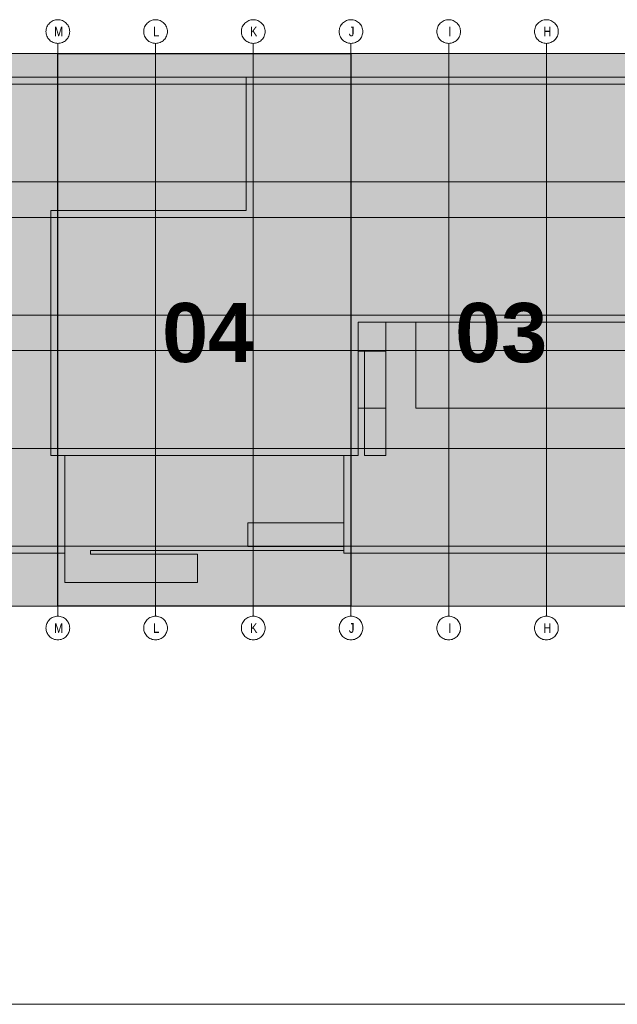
# Model space of a CAD drawing. Extents: x -620 to 300, y 62 to 1162.
# Tile 29 of 49: x 193 to 236, y 211 to 282. Entities that reach past the tile are written whole.
import ezdxf
from ezdxf.lldxf.tags import DXFTag

# ---------------------------------------------------------------- set-up
doc = ezdxf.new("R2010")
doc.units = 0
doc.layers.get('0').update_dxf_attribs({"lineweight": 13})
for name, color, linetype, lineweight in [('iwb_Plankopf Linie', 7, 'Continuous', 13), ('PK_LP', 7, 'Continuous', 9), ('PK_LP_Achsen', 7, 'STRICHPUNKT2', 5)]:
    doc.layers.add(name, color=color, linetype=linetype, lineweight=lineweight)
doc.layers.add('PK_LP_T04', color=5, linetype='Continuous', lineweight=9, true_color=0x0000ff)
doc.layers.add('PK_LP_T04_Rest', color=9, linetype='Continuous', lineweight=9, true_color=0x808080)
doc.styles.get("Standard").update_dxf_attribs({"font": 'ARIALN.TTF'})
tags = doc.linetypes.add('grob', pattern=[14, 3, -8, 3]).pattern_tags.tags
tags[8:9] = [DXFTag(74, 4), DXFTag(75, 0), DXFTag(340, '0'), DXFTag(46, 0.0), DXFTag(50, 0.0), DXFTag(44, 0.0), DXFTag(45, 0.0)]
tags[6:7] = [DXFTag(74, 4), DXFTag(75, 0), DXFTag(340, '0'), DXFTag(46, 0.0), DXFTag(50, 0.0), DXFTag(44, 0.0), DXFTag(45, 0.0)]
tags[4:5] = [DXFTag(74, 4), DXFTag(75, 0), DXFTag(340, '0'), DXFTag(46, 0.0), DXFTag(50, 0.0), DXFTag(44, 0.0), DXFTag(45, 0.0)]
tags = doc.linetypes.add('STRICHPUNKT2', pattern=[12.7, 6.35, -3.175, 0, -3.175]).pattern_tags.tags
tags[10:11] = [DXFTag(74, 4), DXFTag(75, 0), DXFTag(340, '0'), DXFTag(46, 0.0), DXFTag(50, 0.0), DXFTag(44, 0.0), DXFTag(45, 0.0)]
tags[8:9] = [DXFTag(74, 4), DXFTag(75, 0), DXFTag(340, '0'), DXFTag(46, 0.0), DXFTag(50, 0.0), DXFTag(44, 0.0), DXFTag(45, 0.0)]
tags[6:7] = [DXFTag(74, 4), DXFTag(75, 0), DXFTag(340, '0'), DXFTag(46, 0.0), DXFTag(50, 0.0), DXFTag(44, 0.0), DXFTag(45, 0.0)]
tags[4:5] = [DXFTag(74, 4), DXFTag(75, 0), DXFTag(340, '0'), DXFTag(46, 0.0), DXFTag(50, 0.0), DXFTag(44, 0.0), DXFTag(45, 0.0)]

# ---------------------------------------------------------------- blocks, each defined once
blk = doc.blocks.new('Blockreferenz-A06G945R8I')
at = {"color": 0, "linetype": 'ByBlock', "lineweight": -2, "ltscale": 0.13}
blk.add_solid([(195.568, 240.014), (195.568, 279.685), (216.605, 240.014), (216.605, 279.685)], dxfattribs=at)
at = {"layer": 'PK_LP', "linetype": 'grob', "lineweight": 5, "ltscale": 0.13}
for p, q in [((169.728, 279.685), (195.568, 279.685)), ((195.568, 279.685), (195.568, 240.014)), ((216.605, 279.685), (237.643, 279.685)), ((216.605, 240.014), (216.605, 279.685)), ((195.568, 240.014), (169.728, 240.014)), ((237.643, 240.014), (216.605, 240.014))]:
    blk.add_line(p, q, dxfattribs=at)
at = {"layer": 'PK_LP', "linetype": 'grob', "lineweight": 30, "ltscale": 0.3}
for p, q in [((195.568, 279.685), (216.605, 279.685)), ((195.568, 240.014), (195.568, 279.685)), ((216.605, 279.685), (216.605, 240.014)), ((216.605, 240.014), (195.568, 240.014))]:
    blk.add_line(p, q, dxfattribs=at)
at = {"layer": 'PK_LP', "linetype": 'ByBlock', "lineweight": -2, "ltscale": 0.13}
for p, q in [((195.568, 240.014), (195.568, 279.685)), ((216.605, 240.014), (216.605, 279.685))]:
    blk.add_line(p, q, dxfattribs=at)
at = {"layer": 'PK_LP', "linetype": 'ByBlock', "lineweight": 13, "ltscale": 0.13}
for p, q in [((209.085, 277.985), (144.395, 277.985)), ((209.085, 268.423), (209.085, 277.985)), ((209.085, 268.423), (209.085, 277.985)), ((209.085, 277.985), (238.15, 277.985)), ((195.06, 250.833), (195.06, 268.423)), ((195.06, 268.423), (209.085, 268.423)), ((195.06, 250.833), (195.06, 268.423)), ((195.06, 268.423), (209.085, 268.423)), ((221.25, 260.395), (217.113, 260.395)), ((217.113, 260.395), (217.113, 258.319)), ((219.11, 260.395), (217.113, 260.395)), ((217.113, 260.395), (217.113, 258.319)), ((237.135, 260.395), (217.113, 260.395)), ((217.113, 260.395), (217.113, 250.833)), ((219.11, 250.833), (219.11, 260.395)), ((221.25, 254.222), (221.25, 260.395)), ((217.113, 258.319), (219.11, 258.319)), ((217.113, 258.319), (217.58, 258.319)), ((217.58, 258.319), (217.58, 250.833)), ((219.11, 258.319), (219.11, 254.222)), ((219.11, 254.222), (217.113, 254.222)), ((217.113, 254.222), (217.113, 250.833)), ((237.135, 254.222), (221.25, 254.222)), ((196.075, 250.833), (195.06, 250.833)), ((217.113, 250.833), (195.06, 250.833)), ((196.075, 250.833), (196.075, 241.714)), ((216.098, 250.833), (196.075, 250.833)), ((196.075, 243.82), (196.075, 250.833)), ((216.098, 243.996), (216.098, 250.833)), ((217.113, 250.833), (216.098, 250.833)), ((216.098, 250.833), (216.098, 245.994)), ((217.58, 250.833), (219.11, 250.833)), ((209.213, 245.994), (209.213, 244.294)), ((216.098, 245.994), (209.213, 245.994)), ((197.901, 243.754), (197.901, 243.996)), ((197.901, 243.996), (216.098, 243.996)), ((209.213, 244.294), (216.098, 244.294)), ((216.098, 244.294), (216.098, 243.82)), ((143.38, 243.82), (196.075, 243.82)), ((205.585, 243.754), (197.901, 243.754)), ((205.585, 241.714), (205.585, 243.754)), ((216.098, 243.82), (238.15, 243.82)), ((196.075, 241.714), (205.585, 241.714))]:
    blk.add_line(p, q, dxfattribs=at)
at = {"layer": 'PK_LP_Achsen', "linetype": 'ByBlock', "ltscale": 0.13}
for p, q in [((195.095, 281.964), (195.167, 282.007)), ((195.167, 282.007), (195.242, 282.043)), ((195.242, 282.043), (195.321, 282.071)), ((195.321, 282.071), (195.402, 282.091)), ((195.402, 282.091), (195.484, 282.103)), ((195.484, 282.103), (195.568, 282.108)), ((195.568, 282.108), (195.651, 282.103)), ((195.651, 282.103), (195.734, 282.091)), ((195.734, 282.091), (195.814, 282.071)), ((195.814, 282.071), (195.893, 282.043)), ((195.893, 282.043), (195.968, 282.007)), ((195.968, 282.007), (196.04, 281.964)), ((202.108, 281.964), (202.18, 282.007)), ((202.18, 282.007), (202.255, 282.043)), ((202.255, 282.043), (202.333, 282.071)), ((202.333, 282.071), (202.414, 282.091)), ((202.414, 282.091), (202.497, 282.103)), ((202.497, 282.103), (202.58, 282.108)), ((202.58, 282.108), (202.664, 282.103)), ((202.664, 282.103), (202.746, 282.091)), ((202.746, 282.091), (202.827, 282.071)), ((202.827, 282.071), (202.905, 282.043)), ((202.905, 282.043), (202.981, 282.007)), ((202.981, 282.007), (203.052, 281.964)), ((209.12, 281.964), (209.192, 282.007)), ((209.192, 282.007), (209.267, 282.043)), ((209.267, 282.043), (209.346, 282.071)), ((209.346, 282.071), (209.427, 282.091)), ((209.427, 282.091), (209.509, 282.103)), ((209.509, 282.103), (209.593, 282.108)), ((209.593, 282.108), (209.676, 282.103)), ((209.676, 282.103), (209.759, 282.091)), ((209.759, 282.091), (209.839, 282.071)), ((209.839, 282.071), (209.918, 282.043)), ((209.918, 282.043), (209.993, 282.007)), ((209.993, 282.007), (210.065, 281.964)), ((216.133, 281.964), (216.205, 282.007)), ((216.205, 282.007), (216.28, 282.043)), ((216.28, 282.043), (216.358, 282.071)), ((216.358, 282.071), (216.439, 282.091)), ((216.439, 282.091), (216.522, 282.103)), ((216.522, 282.103), (216.605, 282.108)), ((216.605, 282.108), (216.689, 282.103)), ((216.689, 282.103), (216.771, 282.091)), ((216.771, 282.091), (216.852, 282.071)), ((216.852, 282.071), (216.93, 282.043)), ((216.93, 282.043), (217.006, 282.007)), ((217.006, 282.007), (217.077, 281.964)), ((223.145, 281.964), (223.217, 282.007)), ((223.217, 282.007), (223.292, 282.043)), ((223.292, 282.043), (223.371, 282.071)), ((223.371, 282.071), (223.452, 282.091)), ((223.452, 282.091), (223.534, 282.103)), ((223.534, 282.103), (223.618, 282.108)), ((223.618, 282.108), (223.701, 282.103)), ((223.701, 282.103), (223.784, 282.091)), ((223.784, 282.091), (223.864, 282.071)), ((223.864, 282.071), (223.943, 282.043)), ((223.943, 282.043), (224.018, 282.007)), ((224.018, 282.007), (224.09, 281.964)), ((230.158, 281.964), (230.23, 282.007)), ((230.23, 282.007), (230.305, 282.043)), ((230.305, 282.043), (230.383, 282.071)), ((230.383, 282.071), (230.464, 282.091)), ((230.464, 282.091), (230.547, 282.103)), ((230.547, 282.103), (230.63, 282.108)), ((230.63, 282.108), (230.714, 282.103)), ((230.714, 282.103), (230.796, 282.091)), ((230.796, 282.091), (230.877, 282.071)), ((230.877, 282.071), (230.955, 282.043)), ((230.955, 282.043), (231.031, 282.007)), ((231.031, 282.007), (231.102, 281.964)), ((194.718, 281.258), (194.722, 281.341)), ((194.722, 281.341), (194.734, 281.423)), ((194.734, 281.423), (194.754, 281.504)), ((194.754, 281.504), (194.782, 281.583)), ((194.782, 281.583), (194.818, 281.658)), ((194.818, 281.658), (194.861, 281.73)), ((194.861, 281.73), (194.911, 281.797)), ((194.911, 281.797), (194.967, 281.859)), ((194.967, 281.859), (195.028, 281.915)), ((195.028, 281.915), (195.095, 281.964)), ((196.04, 281.964), (196.107, 281.915)), ((196.107, 281.915), (196.169, 281.859)), ((196.169, 281.859), (196.225, 281.797)), ((196.225, 281.797), (196.274, 281.73)), ((196.274, 281.73), (196.317, 281.658)), ((196.317, 281.658), (196.353, 281.583)), ((196.353, 281.583), (196.381, 281.504)), ((196.381, 281.504), (196.401, 281.423)), ((196.401, 281.423), (196.414, 281.341)), ((196.414, 281.341), (196.418, 281.258)), ((201.73, 281.258), (201.734, 281.341)), ((201.734, 281.341), (201.747, 281.423)), ((201.747, 281.423), (201.767, 281.504)), ((201.767, 281.504), (201.795, 281.583)), ((201.795, 281.583), (201.831, 281.658)), ((201.831, 281.658), (201.873, 281.73)), ((201.873, 281.73), (201.923, 281.797)), ((201.923, 281.797), (201.979, 281.859)), ((201.979, 281.859), (202.041, 281.915)), ((202.041, 281.915), (202.108, 281.964)), ((203.052, 281.964), (203.119, 281.915)), ((203.119, 281.915), (203.181, 281.859)), ((203.181, 281.859), (203.237, 281.797)), ((203.237, 281.797), (203.287, 281.73)), ((203.287, 281.73), (203.33, 281.658)), ((203.33, 281.658), (203.365, 281.583)), ((203.365, 281.583), (203.394, 281.504)), ((203.394, 281.504), (203.414, 281.423)), ((203.414, 281.423), (203.426, 281.341)), ((203.426, 281.341), (203.43, 281.258)), ((208.743, 281.258), (208.747, 281.341)), ((208.747, 281.341), (208.759, 281.423)), ((208.759, 281.423), (208.779, 281.504)), ((208.779, 281.504), (208.807, 281.583)), ((208.807, 281.583), (208.843, 281.658)), ((208.843, 281.658), (208.886, 281.73)), ((208.886, 281.73), (208.936, 281.797)), ((208.936, 281.797), (208.992, 281.859)), ((208.992, 281.859), (209.053, 281.915)), ((209.053, 281.915), (209.12, 281.964)), ((210.065, 281.964), (210.132, 281.915)), ((210.132, 281.915), (210.194, 281.859)), ((210.194, 281.859), (210.25, 281.797)), ((210.25, 281.797), (210.299, 281.73)), ((210.299, 281.73), (210.342, 281.658)), ((210.342, 281.658), (210.378, 281.583)), ((210.378, 281.583), (210.406, 281.504)), ((210.406, 281.504), (210.426, 281.423)), ((210.426, 281.423), (210.439, 281.341)), ((210.439, 281.341), (210.443, 281.258)), ((215.755, 281.258), (215.759, 281.341)), ((215.759, 281.341), (215.772, 281.423)), ((215.772, 281.423), (215.792, 281.504)), ((215.792, 281.504), (215.82, 281.583)), ((215.82, 281.583), (215.856, 281.658)), ((215.856, 281.658), (215.898, 281.73)), ((215.898, 281.73), (215.948, 281.797)), ((215.948, 281.797), (216.004, 281.859)), ((216.004, 281.859), (216.066, 281.915)), ((216.066, 281.915), (216.133, 281.964)), ((217.077, 281.964), (217.144, 281.915)), ((217.144, 281.915), (217.206, 281.859)), ((217.206, 281.859), (217.262, 281.797)), ((217.262, 281.797), (217.312, 281.73)), ((217.312, 281.73), (217.355, 281.658)), ((217.355, 281.658), (217.39, 281.583)), ((217.39, 281.583), (217.419, 281.504)), ((217.419, 281.504), (217.439, 281.423)), ((217.439, 281.423), (217.451, 281.341)), ((217.451, 281.341), (217.455, 281.258)), ((222.768, 281.258), (222.772, 281.341)), ((222.772, 281.341), (222.784, 281.423)), ((222.784, 281.423), (222.804, 281.504)), ((222.804, 281.504), (222.832, 281.583)), ((222.832, 281.583), (222.868, 281.658)), ((222.868, 281.658), (222.911, 281.73)), ((222.911, 281.73), (222.961, 281.797)), ((222.961, 281.797), (223.017, 281.859)), ((223.017, 281.859), (223.078, 281.915)), ((223.078, 281.915), (223.145, 281.964)), ((224.09, 281.964), (224.157, 281.915)), ((224.157, 281.915), (224.219, 281.859)), ((224.219, 281.859), (224.275, 281.797)), ((224.275, 281.797), (224.324, 281.73)), ((224.324, 281.73), (224.367, 281.658)), ((224.367, 281.658), (224.403, 281.583)), ((224.403, 281.583), (224.431, 281.504)), ((224.431, 281.504), (224.451, 281.423)), ((224.451, 281.423), (224.464, 281.341)), ((224.464, 281.341), (224.468, 281.258)), ((229.78, 281.258), (229.784, 281.341)), ((229.784, 281.341), (229.797, 281.423)), ((229.797, 281.423), (229.817, 281.504)), ((229.817, 281.504), (229.845, 281.583)), ((229.845, 281.583), (229.881, 281.658)), ((229.881, 281.658), (229.923, 281.73)), ((229.923, 281.73), (229.973, 281.797)), ((229.973, 281.797), (230.029, 281.859)), ((230.029, 281.859), (230.091, 281.915)), ((230.091, 281.915), (230.158, 281.964)), ((231.102, 281.964), (231.169, 281.915)), ((231.169, 281.915), (231.231, 281.859)), ((231.231, 281.859), (231.287, 281.797)), ((231.287, 281.797), (231.337, 281.73)), ((231.337, 281.73), (231.38, 281.658)), ((231.38, 281.658), (231.415, 281.583)), ((231.415, 281.583), (231.444, 281.504)), ((231.444, 281.504), (231.464, 281.423)), ((231.464, 281.423), (231.476, 281.341)), ((231.476, 281.341), (231.48, 281.258)), ((194.722, 281.174), (194.718, 281.258)), ((194.734, 281.092), (194.722, 281.174)), ((194.754, 281.011), (194.734, 281.092)), ((194.782, 280.932), (194.754, 281.011)), ((194.818, 280.857), (194.782, 280.932)), ((194.861, 280.785), (194.818, 280.857)), ((194.911, 280.718), (194.861, 280.785)), ((194.967, 280.656), (194.911, 280.718)), ((195.028, 280.6), (194.967, 280.656)), ((195.095, 280.551), (195.028, 280.6)), ((196.107, 280.6), (196.04, 280.551)), ((196.169, 280.656), (196.107, 280.6)), ((196.225, 280.718), (196.169, 280.656)), ((196.274, 280.785), (196.225, 280.718)), ((196.317, 280.857), (196.274, 280.785)), ((196.353, 280.932), (196.317, 280.857)), ((196.381, 281.011), (196.353, 280.932)), ((196.401, 281.092), (196.381, 281.011)), ((196.414, 281.174), (196.401, 281.092)), ((196.418, 281.258), (196.414, 281.174)), ((201.734, 281.174), (201.73, 281.258)), ((201.747, 281.092), (201.734, 281.174)), ((201.767, 281.011), (201.747, 281.092)), ((201.795, 280.932), (201.767, 281.011)), ((201.831, 280.857), (201.795, 280.932)), ((201.873, 280.785), (201.831, 280.857)), ((201.923, 280.718), (201.873, 280.785)), ((201.979, 280.656), (201.923, 280.718)), ((202.041, 280.6), (201.979, 280.656)), ((202.108, 280.551), (202.041, 280.6)), ((203.119, 280.6), (203.052, 280.551)), ((203.181, 280.656), (203.119, 280.6)), ((203.237, 280.718), (203.181, 280.656)), ((203.287, 280.785), (203.237, 280.718)), ((203.33, 280.857), (203.287, 280.785)), ((203.365, 280.932), (203.33, 280.857)), ((203.394, 281.011), (203.365, 280.932)), ((203.414, 281.092), (203.394, 281.011)), ((203.426, 281.174), (203.414, 281.092)), ((203.43, 281.258), (203.426, 281.174)), ((208.747, 281.174), (208.743, 281.258)), ((208.759, 281.092), (208.747, 281.174)), ((208.779, 281.011), (208.759, 281.092)), ((208.807, 280.932), (208.779, 281.011)), ((208.843, 280.857), (208.807, 280.932)), ((208.886, 280.785), (208.843, 280.857)), ((208.936, 280.718), (208.886, 280.785)), ((208.992, 280.656), (208.936, 280.718)), ((209.053, 280.6), (208.992, 280.656)), ((209.12, 280.551), (209.053, 280.6)), ((210.132, 280.6), (210.065, 280.551)), ((210.194, 280.656), (210.132, 280.6)), ((210.25, 280.718), (210.194, 280.656)), ((210.299, 280.785), (210.25, 280.718)), ((210.342, 280.857), (210.299, 280.785)), ((210.378, 280.932), (210.342, 280.857)), ((210.406, 281.011), (210.378, 280.932)), ((210.426, 281.092), (210.406, 281.011)), ((210.439, 281.174), (210.426, 281.092)), ((210.443, 281.258), (210.439, 281.174)), ((215.759, 281.174), (215.755, 281.258)), ((215.772, 281.092), (215.759, 281.174)), ((215.792, 281.011), (215.772, 281.092)), ((215.82, 280.932), (215.792, 281.011)), ((215.856, 280.857), (215.82, 280.932)), ((215.898, 280.785), (215.856, 280.857)), ((215.948, 280.718), (215.898, 280.785)), ((216.004, 280.656), (215.948, 280.718)), ((216.066, 280.6), (216.004, 280.656)), ((216.133, 280.551), (216.066, 280.6)), ((217.144, 280.6), (217.077, 280.551)), ((217.206, 280.656), (217.144, 280.6)), ((217.262, 280.718), (217.206, 280.656)), ((217.312, 280.785), (217.262, 280.718)), ((217.355, 280.857), (217.312, 280.785)), ((217.39, 280.932), (217.355, 280.857)), ((217.419, 281.011), (217.39, 280.932)), ((217.439, 281.092), (217.419, 281.011)), ((217.451, 281.174), (217.439, 281.092)), ((217.455, 281.258), (217.451, 281.174)), ((222.772, 281.174), (222.768, 281.258)), ((222.784, 281.092), (222.772, 281.174)), ((222.804, 281.011), (222.784, 281.092)), ((222.832, 280.932), (222.804, 281.011)), ((222.868, 280.857), (222.832, 280.932)), ((222.911, 280.785), (222.868, 280.857)), ((222.961, 280.718), (222.911, 280.785)), ((223.017, 280.656), (222.961, 280.718)), ((223.078, 280.6), (223.017, 280.656)), ((223.145, 280.551), (223.078, 280.6)), ((224.157, 280.6), (224.09, 280.551)), ((224.219, 280.656), (224.157, 280.6)), ((224.275, 280.718), (224.219, 280.656)), ((224.324, 280.785), (224.275, 280.718)), ((224.367, 280.857), (224.324, 280.785)), ((224.403, 280.932), (224.367, 280.857)), ((224.431, 281.011), (224.403, 280.932)), ((224.451, 281.092), (224.431, 281.011)), ((224.464, 281.174), (224.451, 281.092)), ((224.468, 281.258), (224.464, 281.174)), ((229.784, 281.174), (229.78, 281.258)), ((229.797, 281.092), (229.784, 281.174)), ((229.817, 281.011), (229.797, 281.092)), ((229.845, 280.932), (229.817, 281.011)), ((229.881, 280.857), (229.845, 280.932)), ((229.923, 280.785), (229.881, 280.857)), ((229.973, 280.718), (229.923, 280.785)), ((230.029, 280.656), (229.973, 280.718)), ((230.091, 280.6), (230.029, 280.656)), ((230.158, 280.551), (230.091, 280.6)), ((231.169, 280.6), (231.102, 280.551)), ((231.231, 280.656), (231.169, 280.6)), ((231.287, 280.718), (231.231, 280.656)), ((231.337, 280.785), (231.287, 280.718)), ((231.38, 280.857), (231.337, 280.785)), ((231.415, 280.932), (231.38, 280.857)), ((231.444, 281.011), (231.415, 280.932)), ((231.464, 281.092), (231.444, 281.011)), ((231.476, 281.174), (231.464, 281.092)), ((231.48, 281.258), (231.476, 281.174)), ((195.167, 280.508), (195.095, 280.551)), ((195.242, 280.472), (195.167, 280.508)), ((195.321, 280.444), (195.242, 280.472)), ((195.402, 280.424), (195.321, 280.444)), ((195.484, 280.412), (195.402, 280.424)), ((195.568, 280.408), (195.484, 280.412)), ((195.651, 280.412), (195.568, 280.408)), ((195.734, 280.424), (195.651, 280.412)), ((195.814, 280.444), (195.734, 280.424)), ((195.893, 280.472), (195.814, 280.444)), ((195.968, 280.508), (195.893, 280.472)), ((196.04, 280.551), (195.968, 280.508)), ((202.18, 280.508), (202.108, 280.551)), ((202.255, 280.472), (202.18, 280.508)), ((202.333, 280.444), (202.255, 280.472)), ((202.414, 280.424), (202.333, 280.444)), ((202.497, 280.412), (202.414, 280.424)), ((202.58, 280.408), (202.497, 280.412)), ((202.664, 280.412), (202.58, 280.408)), ((202.746, 280.424), (202.664, 280.412)), ((202.827, 280.444), (202.746, 280.424)), ((202.905, 280.472), (202.827, 280.444)), ((202.981, 280.508), (202.905, 280.472)), ((203.052, 280.551), (202.981, 280.508)), ((209.192, 280.508), (209.12, 280.551)), ((209.267, 280.472), (209.192, 280.508)), ((209.346, 280.444), (209.267, 280.472)), ((209.427, 280.424), (209.346, 280.444)), ((209.509, 280.412), (209.427, 280.424)), ((209.593, 280.408), (209.509, 280.412)), ((209.676, 280.412), (209.593, 280.408)), ((209.759, 280.424), (209.676, 280.412)), ((209.839, 280.444), (209.759, 280.424)), ((209.918, 280.472), (209.839, 280.444)), ((209.993, 280.508), (209.918, 280.472)), ((210.065, 280.551), (209.993, 280.508)), ((216.205, 280.508), (216.133, 280.551)), ((216.28, 280.472), (216.205, 280.508)), ((216.358, 280.444), (216.28, 280.472)), ((216.439, 280.424), (216.358, 280.444)), ((216.522, 280.412), (216.439, 280.424)), ((216.605, 280.408), (216.522, 280.412)), ((216.689, 280.412), (216.605, 280.408)), ((216.771, 280.424), (216.689, 280.412)), ((216.852, 280.444), (216.771, 280.424)), ((216.93, 280.472), (216.852, 280.444)), ((217.006, 280.508), (216.93, 280.472)), ((217.077, 280.551), (217.006, 280.508)), ((223.217, 280.508), (223.145, 280.551)), ((223.292, 280.472), (223.217, 280.508)), ((223.371, 280.444), (223.292, 280.472)), ((223.452, 280.424), (223.371, 280.444)), ((223.534, 280.412), (223.452, 280.424)), ((223.618, 280.408), (223.534, 280.412)), ((223.701, 280.412), (223.618, 280.408)), ((223.784, 280.424), (223.701, 280.412)), ((223.864, 280.444), (223.784, 280.424)), ((223.943, 280.472), (223.864, 280.444)), ((224.018, 280.508), (223.943, 280.472)), ((224.09, 280.551), (224.018, 280.508)), ((230.23, 280.508), (230.158, 280.551)), ((230.305, 280.472), (230.23, 280.508)), ((230.383, 280.444), (230.305, 280.472)), ((230.464, 280.424), (230.383, 280.444)), ((230.547, 280.412), (230.464, 280.424)), ((230.63, 280.408), (230.547, 280.412)), ((230.714, 280.412), (230.63, 280.408)), ((230.796, 280.424), (230.714, 280.412)), ((230.877, 280.444), (230.796, 280.424)), ((230.955, 280.472), (230.877, 280.444)), ((231.031, 280.508), (230.955, 280.472)), ((231.102, 280.551), (231.031, 280.508)), ((194.818, 238.842), (194.861, 238.914)), ((194.861, 238.914), (194.911, 238.981)), ((194.911, 238.981), (194.967, 239.042)), ((194.967, 239.042), (195.028, 239.098)), ((195.028, 239.098), (195.095, 239.148)), ((195.095, 239.148), (195.167, 239.191)), ((195.167, 239.191), (195.242, 239.227)), ((195.242, 239.227), (195.321, 239.255)), ((195.321, 239.255), (195.402, 239.275)), ((195.402, 239.275), (195.484, 239.287)), ((195.484, 239.287), (195.568, 239.291)), ((195.568, 239.291), (195.651, 239.287)), ((195.651, 239.287), (195.734, 239.275)), ((195.734, 239.275), (195.814, 239.255)), ((195.814, 239.255), (195.893, 239.227)), ((195.893, 239.227), (195.968, 239.191)), ((195.968, 239.191), (196.04, 239.148)), ((196.04, 239.148), (196.107, 239.098)), ((196.107, 239.098), (196.169, 239.042)), ((196.169, 239.042), (196.225, 238.981)), ((196.225, 238.981), (196.274, 238.914)), ((196.274, 238.914), (196.317, 238.842)), ((201.831, 238.842), (201.873, 238.914)), ((201.873, 238.914), (201.923, 238.981)), ((201.923, 238.981), (201.979, 239.042)), ((201.979, 239.042), (202.041, 239.098)), ((202.041, 239.098), (202.108, 239.148)), ((202.108, 239.148), (202.18, 239.191)), ((202.18, 239.191), (202.255, 239.227)), ((202.255, 239.227), (202.333, 239.255)), ((202.333, 239.255), (202.414, 239.275)), ((202.414, 239.275), (202.497, 239.287)), ((202.497, 239.287), (202.58, 239.291)), ((202.58, 239.291), (202.664, 239.287)), ((202.664, 239.287), (202.746, 239.275)), ((202.746, 239.275), (202.827, 239.255)), ((202.827, 239.255), (202.905, 239.227)), ((202.905, 239.227), (202.981, 239.191)), ((202.981, 239.191), (203.052, 239.148)), ((203.052, 239.148), (203.119, 239.098)), ((203.119, 239.098), (203.181, 239.042)), ((203.181, 239.042), (203.237, 238.981)), ((203.237, 238.981), (203.287, 238.914)), ((203.287, 238.914), (203.33, 238.842)), ((208.843, 238.842), (208.886, 238.914)), ((208.886, 238.914), (208.936, 238.981)), ((208.936, 238.981), (208.992, 239.042)), ((208.992, 239.042), (209.053, 239.098)), ((209.053, 239.098), (209.12, 239.148)), ((209.12, 239.148), (209.192, 239.191)), ((209.192, 239.191), (209.267, 239.227)), ((209.267, 239.227), (209.346, 239.255)), ((209.346, 239.255), (209.427, 239.275)), ((209.427, 239.275), (209.509, 239.287)), ((209.509, 239.287), (209.593, 239.291)), ((209.593, 239.291), (209.676, 239.287)), ((209.676, 239.287), (209.759, 239.275)), ((209.759, 239.275), (209.839, 239.255)), ((209.839, 239.255), (209.918, 239.227)), ((209.918, 239.227), (209.993, 239.191)), ((209.993, 239.191), (210.065, 239.148)), ((210.065, 239.148), (210.132, 239.098)), ((210.132, 239.098), (210.194, 239.042)), ((210.194, 239.042), (210.25, 238.981)), ((210.25, 238.981), (210.299, 238.914)), ((210.299, 238.914), (210.342, 238.842)), ((215.856, 238.842), (215.898, 238.914)), ((215.898, 238.914), (215.948, 238.981)), ((215.948, 238.981), (216.004, 239.042)), ((216.004, 239.042), (216.066, 239.098)), ((216.066, 239.098), (216.133, 239.148)), ((216.133, 239.148), (216.205, 239.191)), ((216.205, 239.191), (216.28, 239.227)), ((216.28, 239.227), (216.358, 239.255)), ((216.358, 239.255), (216.439, 239.275)), ((216.439, 239.275), (216.522, 239.287)), ((216.522, 239.287), (216.605, 239.291)), ((216.605, 239.291), (216.689, 239.287)), ((216.689, 239.287), (216.771, 239.275)), ((216.771, 239.275), (216.852, 239.255)), ((216.852, 239.255), (216.93, 239.227)), ((216.93, 239.227), (217.006, 239.191)), ((217.006, 239.191), (217.077, 239.148)), ((217.077, 239.148), (217.144, 239.098)), ((217.144, 239.098), (217.206, 239.042)), ((217.206, 239.042), (217.262, 238.981)), ((217.262, 238.981), (217.312, 238.914)), ((217.312, 238.914), (217.355, 238.842)), ((222.868, 238.842), (222.911, 238.914)), ((222.911, 238.914), (222.961, 238.981)), ((222.961, 238.981), (223.017, 239.042)), ((223.017, 239.042), (223.078, 239.098)), ((223.078, 239.098), (223.145, 239.148)), ((223.145, 239.148), (223.217, 239.191)), ((223.217, 239.191), (223.292, 239.227)), ((223.292, 239.227), (223.371, 239.255)), ((223.371, 239.255), (223.452, 239.275)), ((223.452, 239.275), (223.534, 239.287)), ((223.534, 239.287), (223.618, 239.291)), ((223.618, 239.291), (223.701, 239.287)), ((223.701, 239.287), (223.784, 239.275)), ((223.784, 239.275), (223.864, 239.255)), ((223.864, 239.255), (223.943, 239.227)), ((223.943, 239.227), (224.018, 239.191)), ((224.018, 239.191), (224.09, 239.148)), ((224.09, 239.148), (224.157, 239.098)), ((224.157, 239.098), (224.219, 239.042)), ((224.219, 239.042), (224.275, 238.981)), ((224.275, 238.981), (224.324, 238.914)), ((224.324, 238.914), (224.367, 238.842)), ((229.881, 238.842), (229.923, 238.914)), ((229.923, 238.914), (229.973, 238.981)), ((229.973, 238.981), (230.029, 239.042)), ((230.029, 239.042), (230.091, 239.098)), ((230.091, 239.098), (230.158, 239.148)), ((230.158, 239.148), (230.23, 239.191)), ((230.23, 239.191), (230.305, 239.227)), ((230.305, 239.227), (230.383, 239.255)), ((230.383, 239.255), (230.464, 239.275)), ((230.464, 239.275), (230.547, 239.287)), ((230.547, 239.287), (230.63, 239.291)), ((230.63, 239.291), (230.714, 239.287)), ((230.714, 239.287), (230.796, 239.275)), ((230.796, 239.275), (230.877, 239.255)), ((230.877, 239.255), (230.955, 239.227)), ((230.955, 239.227), (231.031, 239.191)), ((231.031, 239.191), (231.102, 239.148)), ((231.102, 239.148), (231.169, 239.098)), ((231.169, 239.098), (231.231, 239.042)), ((231.231, 239.042), (231.287, 238.981)), ((231.287, 238.981), (231.337, 238.914)), ((231.337, 238.914), (231.38, 238.842)), ((194.718, 238.441), (194.722, 238.525)), ((194.722, 238.358), (194.718, 238.441)), ((194.722, 238.525), (194.734, 238.607)), ((194.734, 238.275), (194.722, 238.358)), ((194.734, 238.607), (194.754, 238.688)), ((194.754, 238.195), (194.734, 238.275)), ((194.754, 238.688), (194.782, 238.767)), ((194.782, 238.116), (194.754, 238.195)), ((194.782, 238.767), (194.818, 238.842)), ((196.317, 238.842), (196.353, 238.767)), ((196.353, 238.767), (196.381, 238.688)), ((196.381, 238.195), (196.353, 238.116)), ((196.381, 238.688), (196.401, 238.607)), ((196.401, 238.275), (196.381, 238.195)), ((196.401, 238.607), (196.414, 238.525)), ((196.414, 238.358), (196.401, 238.275)), ((196.414, 238.525), (196.418, 238.441)), ((196.418, 238.441), (196.414, 238.358)), ((201.73, 238.441), (201.734, 238.525)), ((201.734, 238.358), (201.73, 238.441)), ((201.734, 238.525), (201.747, 238.607)), ((201.747, 238.275), (201.734, 238.358)), ((201.747, 238.607), (201.767, 238.688)), ((201.767, 238.195), (201.747, 238.275)), ((201.767, 238.688), (201.795, 238.767)), ((201.795, 238.116), (201.767, 238.195)), ((201.795, 238.767), (201.831, 238.842)), ((203.33, 238.842), (203.365, 238.767)), ((203.365, 238.767), (203.394, 238.688)), ((203.394, 238.195), (203.365, 238.116)), ((203.394, 238.688), (203.414, 238.607)), ((203.414, 238.275), (203.394, 238.195)), ((203.414, 238.607), (203.426, 238.525)), ((203.426, 238.358), (203.414, 238.275)), ((203.426, 238.525), (203.43, 238.441)), ((203.43, 238.441), (203.426, 238.358)), ((208.743, 238.441), (208.747, 238.525)), ((208.747, 238.358), (208.743, 238.441)), ((208.747, 238.525), (208.759, 238.607)), ((208.759, 238.275), (208.747, 238.358)), ((208.759, 238.607), (208.779, 238.688)), ((208.779, 238.195), (208.759, 238.275)), ((208.779, 238.688), (208.807, 238.767)), ((208.807, 238.116), (208.779, 238.195)), ((208.807, 238.767), (208.843, 238.842)), ((210.342, 238.842), (210.378, 238.767)), ((210.378, 238.767), (210.406, 238.688)), ((210.406, 238.195), (210.378, 238.116)), ((210.406, 238.688), (210.426, 238.607)), ((210.426, 238.275), (210.406, 238.195)), ((210.426, 238.607), (210.439, 238.525)), ((210.439, 238.358), (210.426, 238.275)), ((210.439, 238.525), (210.443, 238.441)), ((210.443, 238.441), (210.439, 238.358)), ((215.755, 238.441), (215.759, 238.525)), ((215.759, 238.358), (215.755, 238.441)), ((215.759, 238.525), (215.772, 238.607)), ((215.772, 238.275), (215.759, 238.358)), ((215.772, 238.607), (215.792, 238.688)), ((215.792, 238.195), (215.772, 238.275)), ((215.792, 238.688), (215.82, 238.767)), ((215.82, 238.116), (215.792, 238.195)), ((215.82, 238.767), (215.856, 238.842)), ((217.355, 238.842), (217.39, 238.767)), ((217.39, 238.767), (217.419, 238.688)), ((217.419, 238.195), (217.39, 238.116)), ((217.419, 238.688), (217.439, 238.607)), ((217.439, 238.275), (217.419, 238.195)), ((217.439, 238.607), (217.451, 238.525)), ((217.451, 238.358), (217.439, 238.275)), ((217.451, 238.525), (217.455, 238.441)), ((217.455, 238.441), (217.451, 238.358)), ((222.768, 238.441), (222.772, 238.525)), ((222.772, 238.358), (222.768, 238.441)), ((222.772, 238.525), (222.784, 238.607)), ((222.784, 238.275), (222.772, 238.358)), ((222.784, 238.607), (222.804, 238.688)), ((222.804, 238.195), (222.784, 238.275)), ((222.804, 238.688), (222.832, 238.767)), ((222.832, 238.116), (222.804, 238.195)), ((222.832, 238.767), (222.868, 238.842)), ((224.367, 238.842), (224.403, 238.767)), ((224.403, 238.767), (224.431, 238.688)), ((224.431, 238.195), (224.403, 238.116)), ((224.431, 238.688), (224.451, 238.607)), ((224.451, 238.275), (224.431, 238.195)), ((224.451, 238.607), (224.464, 238.525)), ((224.464, 238.358), (224.451, 238.275)), ((224.464, 238.525), (224.468, 238.441)), ((224.468, 238.441), (224.464, 238.358)), ((229.78, 238.441), (229.784, 238.525)), ((229.784, 238.358), (229.78, 238.441)), ((229.784, 238.525), (229.797, 238.607)), ((229.797, 238.275), (229.784, 238.358)), ((229.797, 238.607), (229.817, 238.688)), ((229.817, 238.195), (229.797, 238.275)), ((229.817, 238.688), (229.845, 238.767)), ((229.845, 238.116), (229.817, 238.195)), ((229.845, 238.767), (229.881, 238.842)), ((231.38, 238.842), (231.415, 238.767)), ((231.415, 238.767), (231.444, 238.688)), ((231.444, 238.195), (231.415, 238.116)), ((231.444, 238.688), (231.464, 238.607)), ((231.464, 238.275), (231.444, 238.195)), ((231.464, 238.607), (231.476, 238.525)), ((231.476, 238.358), (231.464, 238.275)), ((231.476, 238.525), (231.48, 238.441)), ((231.48, 238.441), (231.476, 238.358)), ((194.818, 238.041), (194.782, 238.116)), ((194.861, 237.969), (194.818, 238.041)), ((194.911, 237.902), (194.861, 237.969)), ((194.967, 237.84), (194.911, 237.902)), ((195.028, 237.784), (194.967, 237.84)), ((195.095, 237.735), (195.028, 237.784)), ((195.167, 237.692), (195.095, 237.735)), ((195.242, 237.656), (195.167, 237.692)), ((195.321, 237.628), (195.242, 237.656)), ((195.402, 237.608), (195.321, 237.628)), ((195.484, 237.595), (195.402, 237.608)), ((195.568, 237.591), (195.484, 237.595)), ((195.651, 237.595), (195.568, 237.591)), ((195.734, 237.608), (195.651, 237.595)), ((195.814, 237.628), (195.734, 237.608)), ((195.893, 237.656), (195.814, 237.628)), ((195.968, 237.692), (195.893, 237.656)), ((196.04, 237.735), (195.968, 237.692)), ((196.107, 237.784), (196.04, 237.735)), ((196.169, 237.84), (196.107, 237.784)), ((196.225, 237.902), (196.169, 237.84)), ((196.274, 237.969), (196.225, 237.902)), ((196.317, 238.041), (196.274, 237.969)), ((196.353, 238.116), (196.317, 238.041)), ((201.831, 238.041), (201.795, 238.116)), ((201.873, 237.969), (201.831, 238.041)), ((201.923, 237.902), (201.873, 237.969)), ((201.979, 237.84), (201.923, 237.902)), ((202.041, 237.784), (201.979, 237.84)), ((202.108, 237.735), (202.041, 237.784)), ((202.18, 237.692), (202.108, 237.735)), ((202.255, 237.656), (202.18, 237.692)), ((202.333, 237.628), (202.255, 237.656)), ((202.414, 237.608), (202.333, 237.628)), ((202.497, 237.595), (202.414, 237.608)), ((202.58, 237.591), (202.497, 237.595)), ((202.664, 237.595), (202.58, 237.591)), ((202.746, 237.608), (202.664, 237.595)), ((202.827, 237.628), (202.746, 237.608)), ((202.905, 237.656), (202.827, 237.628)), ((202.981, 237.692), (202.905, 237.656)), ((203.052, 237.735), (202.981, 237.692)), ((203.119, 237.784), (203.052, 237.735)), ((203.181, 237.84), (203.119, 237.784)), ((203.237, 237.902), (203.181, 237.84)), ((203.287, 237.969), (203.237, 237.902)), ((203.33, 238.041), (203.287, 237.969)), ((203.365, 238.116), (203.33, 238.041)), ((208.843, 238.041), (208.807, 238.116)), ((208.886, 237.969), (208.843, 238.041)), ((208.936, 237.902), (208.886, 237.969)), ((208.992, 237.84), (208.936, 237.902)), ((209.053, 237.784), (208.992, 237.84)), ((209.12, 237.735), (209.053, 237.784)), ((209.192, 237.692), (209.12, 237.735)), ((209.267, 237.656), (209.192, 237.692)), ((209.346, 237.628), (209.267, 237.656)), ((209.427, 237.608), (209.346, 237.628)), ((209.509, 237.595), (209.427, 237.608)), ((209.593, 237.591), (209.509, 237.595)), ((209.676, 237.595), (209.593, 237.591)), ((209.759, 237.608), (209.676, 237.595)), ((209.839, 237.628), (209.759, 237.608)), ((209.918, 237.656), (209.839, 237.628)), ((209.993, 237.692), (209.918, 237.656)), ((210.065, 237.735), (209.993, 237.692)), ((210.132, 237.784), (210.065, 237.735)), ((210.194, 237.84), (210.132, 237.784)), ((210.25, 237.902), (210.194, 237.84)), ((210.299, 237.969), (210.25, 237.902)), ((210.342, 238.041), (210.299, 237.969)), ((210.378, 238.116), (210.342, 238.041)), ((215.856, 238.041), (215.82, 238.116)), ((215.898, 237.969), (215.856, 238.041)), ((215.948, 237.902), (215.898, 237.969)), ((216.004, 237.84), (215.948, 237.902)), ((216.066, 237.784), (216.004, 237.84)), ((216.133, 237.735), (216.066, 237.784)), ((216.205, 237.692), (216.133, 237.735)), ((216.28, 237.656), (216.205, 237.692)), ((216.358, 237.628), (216.28, 237.656)), ((216.439, 237.608), (216.358, 237.628)), ((216.522, 237.595), (216.439, 237.608)), ((216.605, 237.591), (216.522, 237.595)), ((216.689, 237.595), (216.605, 237.591)), ((216.771, 237.608), (216.689, 237.595)), ((216.852, 237.628), (216.771, 237.608)), ((216.93, 237.656), (216.852, 237.628)), ((217.006, 237.692), (216.93, 237.656)), ((217.077, 237.735), (217.006, 237.692)), ((217.144, 237.784), (217.077, 237.735)), ((217.206, 237.84), (217.144, 237.784)), ((217.262, 237.902), (217.206, 237.84)), ((217.312, 237.969), (217.262, 237.902)), ((217.355, 238.041), (217.312, 237.969)), ((217.39, 238.116), (217.355, 238.041)), ((222.868, 238.041), (222.832, 238.116)), ((222.911, 237.969), (222.868, 238.041)), ((222.961, 237.902), (222.911, 237.969)), ((223.017, 237.84), (222.961, 237.902)), ((223.078, 237.784), (223.017, 237.84)), ((223.145, 237.735), (223.078, 237.784)), ((223.217, 237.692), (223.145, 237.735)), ((223.292, 237.656), (223.217, 237.692)), ((223.371, 237.628), (223.292, 237.656)), ((223.452, 237.608), (223.371, 237.628)), ((223.534, 237.595), (223.452, 237.608)), ((223.618, 237.591), (223.534, 237.595)), ((223.701, 237.595), (223.618, 237.591)), ((223.784, 237.608), (223.701, 237.595)), ((223.864, 237.628), (223.784, 237.608)), ((223.943, 237.656), (223.864, 237.628)), ((224.018, 237.692), (223.943, 237.656)), ((224.09, 237.735), (224.018, 237.692)), ((224.157, 237.784), (224.09, 237.735)), ((224.219, 237.84), (224.157, 237.784)), ((224.275, 237.902), (224.219, 237.84)), ((224.324, 237.969), (224.275, 237.902)), ((224.367, 238.041), (224.324, 237.969)), ((224.403, 238.116), (224.367, 238.041)), ((229.881, 238.041), (229.845, 238.116)), ((229.923, 237.969), (229.881, 238.041)), ((229.973, 237.902), (229.923, 237.969)), ((230.029, 237.84), (229.973, 237.902)), ((230.091, 237.784), (230.029, 237.84)), ((230.158, 237.735), (230.091, 237.784)), ((230.23, 237.692), (230.158, 237.735)), ((230.305, 237.656), (230.23, 237.692)), ((230.383, 237.628), (230.305, 237.656)), ((230.464, 237.608), (230.383, 237.628)), ((230.547, 237.595), (230.464, 237.608)), ((230.63, 237.591), (230.547, 237.595)), ((230.714, 237.595), (230.63, 237.591)), ((230.796, 237.608), (230.714, 237.595)), ((230.877, 237.628), (230.796, 237.608)), ((230.955, 237.656), (230.877, 237.628)), ((231.031, 237.692), (230.955, 237.656)), ((231.102, 237.735), (231.031, 237.692)), ((231.169, 237.784), (231.102, 237.735)), ((231.231, 237.84), (231.169, 237.784)), ((231.287, 237.902), (231.231, 237.84)), ((231.337, 237.969), (231.287, 237.902)), ((231.38, 238.041), (231.337, 237.969)), ((231.415, 238.116), (231.38, 238.041))]:
    blk.add_line(p, q, dxfattribs=at)
at = {"layer": 'PK_LP_Achsen', "linetype": 'STRICHPUNKT2', "ltscale": 0.13}
for p, q in [((195.568, 280.408), (195.568, 239.291)), ((202.58, 280.408), (202.58, 239.291)), ((209.593, 280.408), (209.593, 239.291)), ((216.605, 280.408), (216.605, 239.291)), ((223.618, 280.408), (223.618, 239.291)), ((230.63, 280.408), (230.63, 239.291)), ((128.038, 277.478), (282.648, 277.478)), ((128.038, 270.465), (282.648, 270.465)), ((128.038, 267.915), (282.648, 267.915)), ((128.038, 260.903), (282.648, 260.903)), ((128.038, 258.353), (282.648, 258.353)), ((128.038, 251.34), (282.648, 251.34)), ((128.038, 244.328), (282.648, 244.328))]:
    blk.add_line(p, q, dxfattribs=at)
at = {"layer": 'PK_LP_T04_Rest', "linetype": 'ByBlock', "lineweight": -2, "ltscale": 0.13}
for points in [[(169.728, 240.014), (169.728, 279.685), (195.568, 240.014), (195.568, 279.685)], [(216.605, 240.014), (216.605, 279.685), (237.643, 240.014), (237.643, 279.685)]]:
    blk.add_solid(points, dxfattribs=at)
at = {"layer": 'PK_LP', "linetype": 'ByBlock', "lineweight": 25, "ltscale": 0.25, "char_height": 4.25, "attachment_point": 1}
for s, insert in [('{\\fArial|b1|i0;04}', (203.053, 261.778)), ('{\\fArial|b1|i0;03}', (224.082, 261.778))]:
    blk.add_mtext(s, dxfattribs=dict(at, insert=insert))
at = {"layer": 'PK_LP_Achsen', "linetype": 'ByBlock', "ltscale": 0.13, "char_height": 0.69538, "attachment_point": 1}
for s, insert in [('{\\fArial Narrow;M}', (195.296, 281.605)), ('{\\fArial Narrow;L}', (202.402, 281.605)), ('{\\fArial Narrow;K}', (209.356, 281.605)), ('{\\fArial Narrow;J}', (216.449, 281.611)), ('{\\fArial Narrow;I}', (223.58, 281.605)), ('{\\fArial Narrow;H}', (230.407, 281.605)), ('{\\fArial Narrow;M}', (195.296, 238.789)), ('{\\fArial Narrow;L}', (202.402, 238.789)), ('{\\fArial Narrow;K}', (209.356, 238.789)), ('{\\fArial Narrow;J}', (216.449, 238.795)), ('{\\fArial Narrow;I}', (223.58, 238.789)), ('{\\fArial Narrow;H}', (230.407, 238.789))]:
    blk.add_mtext(s, dxfattribs=dict(at, insert=insert))

msp = doc.modelspace()

# ---------------------------------------------------------------- linework, layer by layer
at = {"layer": 'iwb_Plankopf Linie', "ltscale": 0.13}
msp.add_line((115.353, 211.433), (295.353, 211.433), dxfattribs=at)

# ---------------------------------------------------------------- block references
at = {"layer": 'PK_LP_T04', "ltscale": 0.13}
msp.add_blockref('Blockreferenz-A06G945R8I', (0, 0), dxfattribs=at)

doc.saveas('drawing.dxf')
